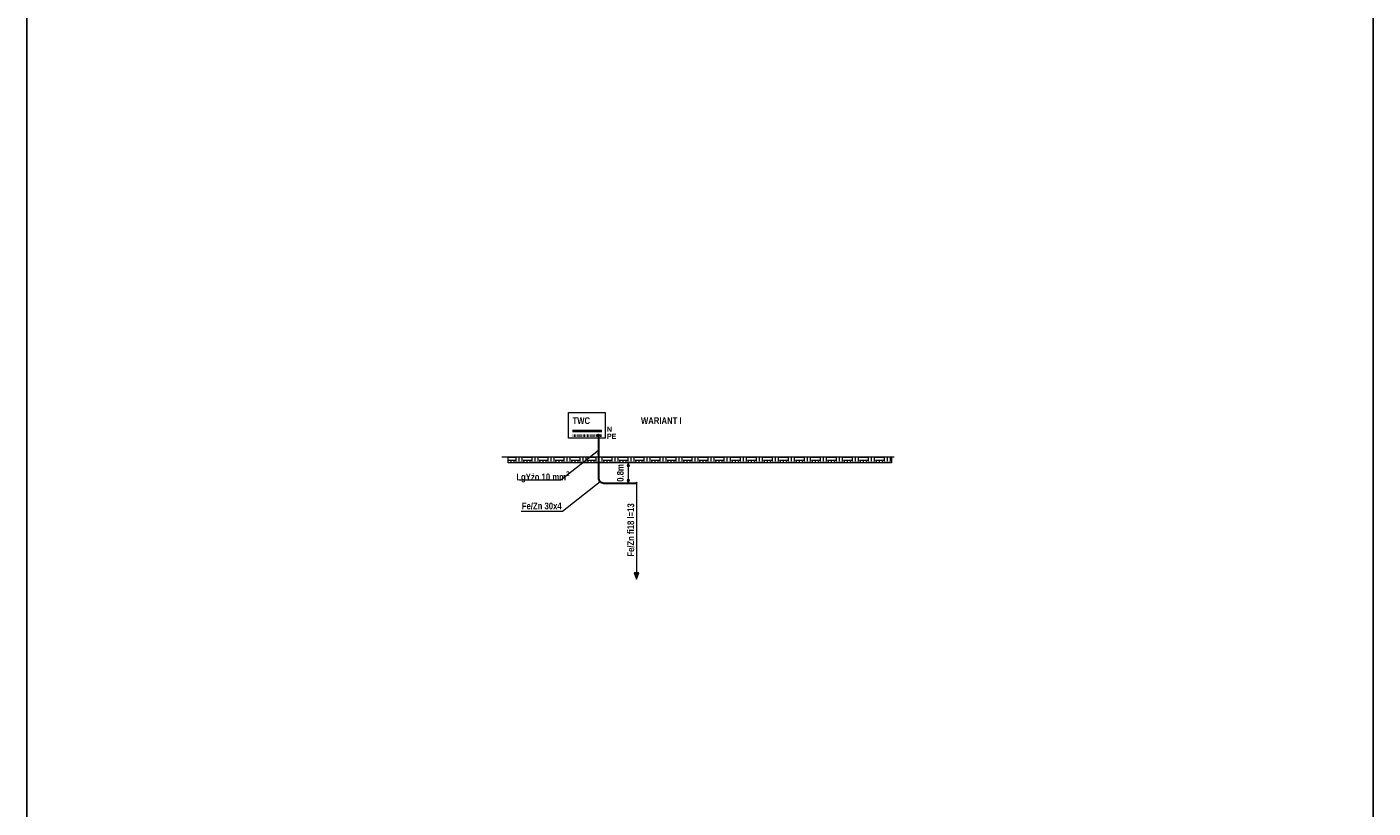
# Model space of a CAD drawing. Header units: centimetres. Extents: x -65222 to -44487, y -149615 to -110728.
# Tile 24 of 98: x -52888 to -44487, y -130172 to -125294. Entities that reach past the tile are written whole.
import ezdxf

# ---------------------------------------------------------------- set-up
doc = ezdxf.new("R2010")
doc.units = ezdxf.units.CM
doc.linetypes.add('ACAD_ISO03W100', pattern=[30, 12, -18])
doc.layers.add('ZRE Tablice', color=7, linetype='Continuous', lineweight=13)
doc.styles.add('AS2', font='ARIALN.TTF', dxfattribs={"height": 2})

msp = doc.modelspace()

# ---------------------------------------------------------------- hatches: boundary and pattern name
at = {"layer": 'ZRE Tablice', "transparency": 33554687}
h = msp.add_hatch(color=250, dxfattribs=at)
h.dxf.hatch_style = 1
edge = h.paths.add_edge_path()
edge.add_arc((-49321.8, -127844.4), 7.57, 0, 360)
at = {"layer": 'ZRE Tablice', "linetype": 'Continuous', "lineweight": 9}
h = msp.add_hatch(dxfattribs=at)
h.set_pattern_fill('EARTH', scale=200, style=0)
h.set_pattern_definition([(0, (-74348591.86, -55617699.886), (50, 50), [50, -50]), (0, (-74348591.86, -55617681.136), (50, 50), [50, -50]), (0, (-74348591.86, -55617662.386), (50, 50), [50, -50]), (90, (-74348585.61, -55617656.136), (-50, 50), [50, -50]), (90, (-74348566.86, -55617656.136), (-50, 50), [50, -50]), (90, (-74348548.11, -55617656.136), (-50, 50), [50, -50])])
h.paths.add_polyline_path([(-49885, -127978.8), (-47492.8, -127978.8), (-47492.8, -128016.3), (-49885, -128016.3)])
at = {"layer": 'ZRE Tablice', "transparency": 33554687}
h = msp.add_hatch(color=250, dxfattribs=at)
h.dxf.hatch_style = 1
edge = h.paths.add_edge_path()
edge.add_arc((-49321.8, -127958.7), 7.57, 0, 360)
at = {"layer": 'ZRE Tablice', "linetype": 'Continuous', "lineweight": 9}
for points in [[(-49127.2, -128036.7), (-49134.8, -128015.6), (-49142.4, -128036.7)], [(-49142.7, -128121.1), (-49135.1, -128142.2), (-49127.5, -128121.1)], [(-49098.4, -128703.4), (-49084.1, -128743.2), (-49069.8, -128703.4)]]:
    msp.add_hatch(color=7, dxfattribs=at).paths.add_polyline_path(points)
at = {"layer": 'ZRE Tablice', "transparency": 33554687}
h = msp.add_hatch(color=250, dxfattribs=at)
h.dxf.hatch_style = 1
edge = h.paths.add_edge_path()
edge.add_arc((-49084.1, -128141.5), 7.57, 0, 360)

# ---------------------------------------------------------------- linework, layer by layer
at = {"color": 3}
msp.add_lwpolyline([(-52888, -125196), (-44486.8, -125196), (-44486.8, -131300.8), (-52888, -131300.8)], close=True, dxfattribs=at)
at = {"layer": 'ZRE Tablice', "color": 7, "linetype": 'Continuous', "lineweight": 40}
msp.add_line((-49483, -127816.2), (-49301, -127816.2), dxfattribs=at)
at = {"layer": 'ZRE Tablice', "color": 7, "linetype": 'ACAD_ISO03W100', "lineweight": 40, "ltscale": 0.3}
msp.add_line((-49481.8, -127844.4), (-49299.8, -127844.4), dxfattribs=at)
at = {"layer": 'ZRE Tablice', "color": 7, "linetype": 'Continuous', "lineweight": 30}
for p, q in [((-49321.8, -127844.4), (-49321.8, -128108.2)), ((-49287.1, -128142.2), (-49084.1, -128142.2))]:
    msp.add_line(p, q, dxfattribs=at)
at = {"layer": 'ZRE Tablice', "color": 7, "linetype": 'Continuous', "lineweight": 0}
for p, q in [((-49555.6, -128121.3), (-49321.8, -127936.3)), ((-49813.7, -128121.3), (-49555.6, -128121.3)), ((-49545.3, -128317.4), (-49311.4, -128132.4)), ((-49803.3, -128317.4), (-49545.3, -128317.4))]:
    msp.add_line(p, q, dxfattribs=at)
at = {"layer": 'ZRE Tablice', "color": 7, "linetype": 'Continuous', "lineweight": 9}
for p, q in [((-49923.6, -127978.8), (-47475.9, -127978.8)), ((-49134.8, -128015.6), (-49142.4, -128036.7)), ((-49135.1, -128016.3), (-49135.1, -128142.2)), ((-49127.2, -128036.7), (-49134.8, -128015.6)), ((-49142.4, -128036.7), (-49127.2, -128036.7)), ((-49127.5, -128121.1), (-49142.7, -128121.1)), ((-49142.7, -128121.1), (-49135.1, -128142.2)), ((-49135.1, -128142.2), (-49127.5, -128121.1)), ((-49069.8, -128703.4), (-49098.4, -128703.4)), ((-49098.4, -128703.4), (-49084.1, -128743.2)), ((-49084.1, -128743.2), (-49069.8, -128703.4))]:
    msp.add_line(p, q, dxfattribs=at)
at = {"layer": 'ZRE Tablice', "color": 7, "linetype": 'Continuous', "lineweight": 20}
msp.add_line((-49084.1, -128141.1), (-49084.1, -128743.2), dxfattribs=at)
at = {"layer": 'ZRE Tablice', "color": 7, "linetype": 'Continuous', "lineweight": 9}
for points in [[(-49508.6, -127702.4), (-49279.1, -127702.4), (-49279.1, -127861.2), (-49508.6, -127861.2)], [(-49885, -127978.8), (-47492.8, -127978.8), (-47492.8, -128016.3), (-49885, -128016.3)]]:
    msp.add_lwpolyline(points, close=True, dxfattribs=at)
at = {"layer": 'ZRE Tablice'}
msp.add_circle((-49321.8, -127844.4), 7.57, dxfattribs=at)
at = {"layer": 'ZRE Tablice', "color": 7, "linetype": 'Continuous', "lineweight": 30}
msp.add_arc((-49287.5, -128107.9), 34.3, 180.51408, 270.61314, dxfattribs=at)

# ---------------------------------------------------------------- texts
at = {"layer": 'ZRE Tablice', "color": 7, "lineweight": 5, "width": 864.865, "attachment_point": 1, "style": 'AS2'}
for s, insert, char_height in [('{\\fArial Narrow|b1|i0|c238|p34;\\H1.6276x;TWC\\P\\H0.6145x;  \\H1.167x; }', (-49482.8, -127731.8), 25.805), ('{\\fArial Narrow|b1|i0|c238|p34;\\H1.6276x;WARIANT I\\P\\H0.6145x;  \\H1.167x; \\P}', (-49055.9, -127731.8), 25.805), ('{\\fArial Narrow|b1|i0|c238|p34;\\H1.6276x;N\\P\\H0.61452x;  \\H1.167x; }', (-49268.9, -127789.4), 20), ('{\\fArial Narrow|b1|i0|c238|p34;\\H1.6276x;PE\\P\\H0.61452x;  \\H1.167x; }', (-49268.9, -127833.8), 20), ('\\A1;{\\fArial Narrow|b1|i0|c238|p34;\\H1.6276x;LgYżo 10 mm\\H0.7x;\\S2^ ;\\H1.0245x; }', (-49833.7, -128068.6), 25.805), ('{\\fArial Narrow|b1|i0|c238|p34;\\H1.6276x;Fe/Zn 30x4\\H0.61452x;  \\H1.167x; \\P}', (-49799.5, -128264.2), 25.805)]:
    msp.add_mtext(s, dxfattribs=dict(at, insert=insert, char_height=char_height))
at = {"layer": 'ZRE Tablice', "color": 7, "lineweight": 5, "insert": (-49205.8, -128134.1), "char_height": 25.805, "width": 864.865, "attachment_point": 1, "rotation": 90, "style": 'AS2'}
msp.add_mtext('{\\fArial Narrow|b1|i0|c238|p34;\\H1.6276x;0.8m\\H0.61452x;  \\H1.167x; }', dxfattribs=at)
at = {"layer": 'ZRE Tablice', "color": 0, "lineweight": 25, "insert": (-49140.6, -128601.8), "char_height": 25.805, "width": 864.865, "attachment_point": 1, "rotation": 90, "style": 'AS2'}
msp.add_mtext('{\\fArial Narrow|b1|i0|c238|p34;\\H1.6276x;Fe/Zn fi18 l=13\\P}', dxfattribs=at)

doc.saveas('drawing.dxf')
